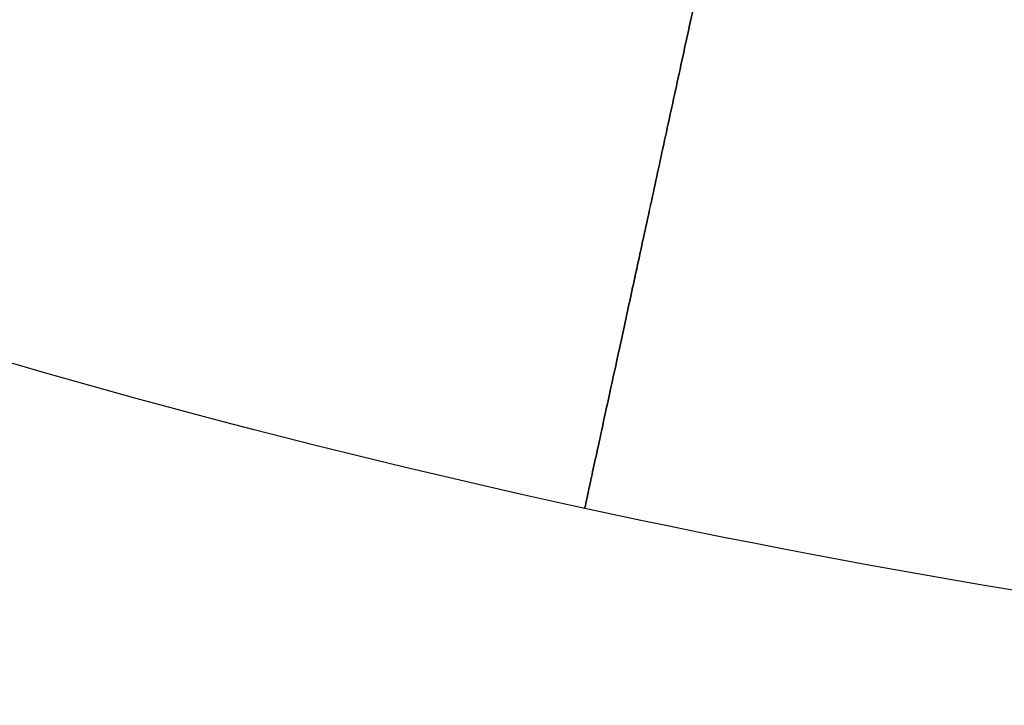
# Model space of a CAD drawing. Header units: centimetres. Extents: x 523 to 698, y 313 to 393.
# Tile 27 of 256: x 537.7 to 539.64, y 312.57 to 313.92. Entities that reach past the tile are written whole.
import ezdxf

# ---------------------------------------------------------------- set-up
doc = ezdxf.new("R2010")
doc.units = ezdxf.units.CM
doc.layers.add('solide1$Calque 01', color=1, linetype='Continuous', true_color=0xff0000)

msp = doc.modelspace()

# ---------------------------------------------------------------- linework, layer by layer
at = {"layer": 'solide1$Calque 01'}
for points in [[(542.4295, 312.5682, -633.0744), (541.2142, 312.5679, -633.0744), (538.6943, 312.8416, -633.0744), (535.6509, 313.8762, -633.0744), (533.2888, 315.1406, -633.0744), (530.9538, 316.7419, -633.0744), (528.3243, 319.2679, -633.0744), (525.8199, 322.9118, -633.0744), (524.0445, 326.9593, -633.0744), (523.0242, 331.1472, -633.0744), (522.8052, 333.9622, -633.0744), (522.8052, 335.3352, -633.0744)], [(542.4295, 312.5682, -618.8708), (541.2142, 312.5679, -618.8708), (538.6943, 312.8416, -618.8708), (535.6509, 313.8762, -618.8708), (533.2888, 315.1406, -618.8708), (530.9538, 316.7419, -618.8708), (528.3243, 319.2679, -618.8708), (525.8199, 322.9118, -618.8708), (524.0445, 326.9593, -618.8708), (523.0242, 331.1472, -618.8708), (522.8052, 333.9622, -618.8708), (522.8052, 335.3352, -618.8708)]]:
    msp.add_open_spline(points, degree=3, knots=[0, 0, 0, 0, 3.323352, 6.890951, 8.765753, 10.697688, 14.708733, 18.851347, 23.021139, 27.101553, 30.987129, 30.987129, 30.987129, 30.987129], dxfattribs=at)
for points in [[(539.1316, 314.4233, -634.5744), (539.4498, 315.8891, -634.5744), (539.4498, 315.8891, -633.0744), (539.4498, 315.8891, -631.5744), (539.1316, 314.4233, -631.5744), (538.8133, 312.9574, -631.5744), (538.8133, 312.9574, -633.0744), (538.8133, 312.9574, -634.5744), (539.1316, 314.4233, -634.5744)], [(539.1316, 314.4233, -620.3708), (539.4498, 315.8891, -620.3708), (539.4498, 315.8891, -618.8708), (539.4498, 315.8891, -617.3708), (539.1316, 314.4233, -617.3708), (538.8133, 312.9574, -617.3708), (538.8133, 312.9574, -618.8708), (538.8133, 312.9574, -620.3708), (539.1316, 314.4233, -620.3708)]]:
    msp.add_rational_spline(points, [1, 0.707106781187, 1, 0.707106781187, 1, 0.707106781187, 1, 0.707106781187, 1], degree=2, knots=[0, 0, 0, 2.356194, 2.356194, 4.712389, 4.712389, 7.068583, 7.068583, 9.424778, 9.424778, 9.424778], dxfattribs=at)

doc.saveas('drawing.dxf')
